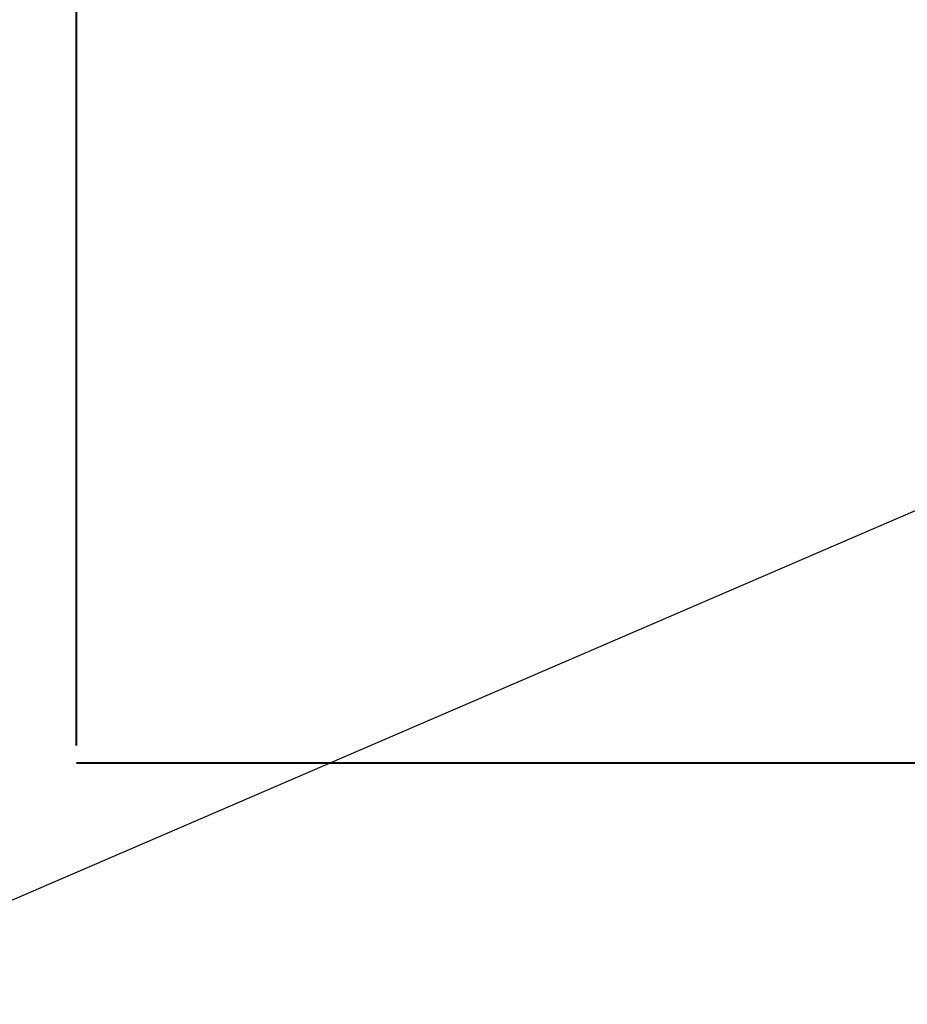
# Model space of a CAD drawing. Extents: x 34439 to 126910, y -74890 to 17912.
# Tile 30 of 144: x 95456 to 95698, y -57028 to -56760. Entities that reach past the tile are written whole.
import ezdxf
from ezdxf.lldxf.tags import DXFTag

# ---------------------------------------------------------------- set-up
doc = ezdxf.new("R2010")
doc.units = 0
doc.header["$MEASUREMENT"] = 0
doc.layers.add('WYMIARY-I-OPISY', color=3, linetype='Continuous', lineweight=9)
doc.styles.get("Standard").update_dxf_attribs({"font": 'ARIALN.TTF'})
tags = doc.linetypes.add('HIDDEN', pattern=[0.375, 0.25, -0.125]).pattern_tags.tags
tags[6:7] = [DXFTag(74, 4), DXFTag(75, 0), DXFTag(340, '0'), DXFTag(46, 1.0), DXFTag(50, 0.0), DXFTag(44, 0.0), DXFTag(45, 0.0)]
tags[4:5] = [DXFTag(74, 4), DXFTag(75, 0), DXFTag(340, '0'), DXFTag(46, 1.0), DXFTag(50, 0.0), DXFTag(44, 0.0), DXFTag(45, 0.0)]
doc.dimstyles.new('zewn', dxfattribs={"dimtxt": 10, "dimasz": 7, "dimexe": 1.25, "dimexo": 10, "dimgap": 3, "dimtad": 1, "dimdec": 0, "dimtxsty": 'Standard', "dimblk": 'ARCHTICK', "dimcen": 10, "dimadec": 0, "dimazin": 0, "dimtfac": 1, "dimtdec": 0, "dimtmove": 0, "dimatfit": 3, "dimfxl": 1, "dimarcsym": 0})

# ---------------------------------------------------------------- blocks, each defined once
blk = doc.blocks.new('_ArchTick')
at = {"color": 0, "linetype": 'ByBlock', "const_width": 0.15}
blk.add_lwpolyline([(-0.5, -0.5), (0.5, 0.5)], dxfattribs=at)

msp = doc.modelspace()

# ---------------------------------------------------------------- linework, layer by layer
at = {"layer": 'WYMIARY-I-OPISY', "linetype": 'HIDDEN', "lineweight": 40, "ltscale": 10}
for p, q in [((95471.72, -56957.5), (95471.72, -56507.5)), ((96071.72, -56962.28), (95471.72, -56962.28))]:
    msp.add_line(p, q, dxfattribs=at)

# ---------------------------------------------------------------- leaders
at = {"layer": 'WYMIARY-I-OPISY', "annotation_type": 0, "has_hookline": 1, "hookline_direction": 1, "text_width": 30.22}
msp.add_leader([(95772.2, -56862.42), (95388.37, -57027.97), (95384.37, -57027.97)], dimstyle='zewn', override={"dimasz": 4, "dimtad": 0, "dimldrblk": 'DotSmall'}, dxfattribs=at)

doc.saveas('drawing.dxf')
